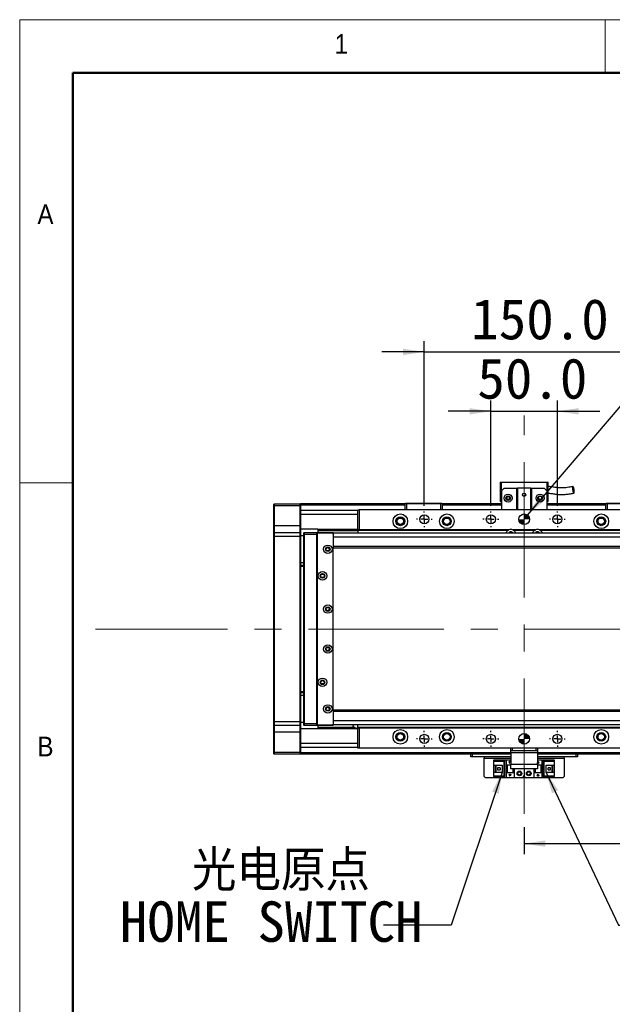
# Model space of a CAD drawing. Header units: millimetres. Extents: x 40 to 3320, y 40 to 2336.
# Tile 3 of 11: x 40 to 485, y 1596 to 2336. Entities that reach past the tile are written whole.
import ezdxf

# ---------------------------------------------------------------- set-up
doc = ezdxf.new("R2010")
doc.units = ezdxf.units.MM
doc.header["$LTSCALE"] = 8
doc.linetypes.add('CENTERX2', pattern=[20.32, 12.7, -2.54, 2.54, -2.54])
doc.layers.add('DIMNS', color=7, linetype='Continuous')
doc.styles.add('SLDTEXTSTYLE0', font='Gothic.ttf', dxfattribs={"width": 0.913})
doc.styles.add('SLDTEXTSTYLE10', font='txt')
doc.styles.add('SLDTEXTSTYLE7', font='txt')
doc.styles.add('SLDTEXTSTYLE9', font='txt', dxfattribs={"bigfont": 'bigfont'})
doc.dimstyles.new('SLDDIMSTYLE0', dxfattribs={"dimtxt": 30.4, "dimasz": 16, "dimexe": 0, "dimexo": 0.0625, "dimgap": 7.6, "dimtad": 2, "dimdec": 1, "dimrnd": 1e-09, "dimzin": 4, "dimdsep": 46, "dimtxsty": 'SLDTEXTSTYLE7', "dimsah": 1, "dimcen": 0.09, "dimadec": 0, "dimazin": 1, "dimtfac": 1, "dimtdec": 1, "dimtmove": 0, "dimatfit": 0, "dimfxl": 0, "dimfrac": 2, "dimtolj": 1, "dimtzin": 12, "dimarcsym": 0})
doc.dimstyles.new('SLDDIMSTYLE1', dxfattribs={"dimtxt": 30.4, "dimasz": 16, "dimexe": 0, "dimexo": 0.0625, "dimgap": 7.6, "dimtad": 2, "dimdec": 1, "dimrnd": 1e-09, "dimzin": 4, "dimdsep": 46, "dimtxsty": 'SLDTEXTSTYLE7', "dimsah": 1, "dimcen": 0.09, "dimadec": 0, "dimazin": 1, "dimtfac": 1, "dimtdec": 1, "dimtofl": 0, "dimtmove": 0, "dimatfit": 3, "dimfxl": 0, "dimfrac": 2, "dimtolj": 1, "dimtzin": 12, "dimarcsym": 0})
doc.dimstyles.new('SLDDIMSTYLE3', dxfattribs={"dimtxt": 0.18, "dimasz": 16, "dimexe": 0, "dimexo": 0.0625, "dimgap": 0, "dimtad": 0, "dimtih": 1, "dimtoh": 1, "dimdec": 0, "dimrnd": 1e-09, "dimzin": 0, "dimdsep": 46, "dimtxsty": 'Standard', "dimsah": 1, "dimcen": 0.09, "dimadec": 0, "dimazin": 0, "dimtfac": 16, "dimtdec": 0, "dimtofl": 0, "dimtmove": 0, "dimatfit": 3, "dimfxl": 0, "dimfrac": 2, "dimtolj": 1, "dimtzin": 0, "dimarcsym": 0})
doc.dimstyles.new('SLDDIMSTYLE5', dxfattribs={"dimtxt": 30.4, "dimasz": 16, "dimexe": 0, "dimexo": 0.0625, "dimgap": 7.6, "dimtad": 0, "dimtih": 1, "dimtoh": 1, "dimdec": 1, "dimrnd": 1e-09, "dimzin": 4, "dimdsep": 46, "dimtxsty": 'SLDTEXTSTYLE7', "dimsah": 1, "dimcen": 0, "dimadec": 0, "dimazin": 1, "dimtfac": 1, "dimtdec": 1, "dimtofl": 0, "dimtmove": 0, "dimatfit": 3, "dimfxl": 0, "dimfrac": 2, "dimtolj": 1, "dimtzin": 12, "dimarcsym": 0})

# ---------------------------------------------------------------- blocks, each defined once
blk = doc.blocks.new('_D_17')
at = {"layer": 'DIMNS'}
for p, q in [((394.04, 1970.69), (394.04, 2049.68)), ((444.04, 1970.69), (444.04, 2049.68)), ((394.04, 2041.68), (362.04, 2041.68)), ((394.04, 2041.68), (444.04, 2041.68)), ((444.04, 2041.68), (476.04, 2041.68))]:
    blk.add_line(p, q, dxfattribs=at)
for points in [[(394.04, 2041.68), (378.04, 2044.08), (378.04, 2039.28)], [(444.04, 2041.68), (460.04, 2039.28), (460.04, 2044.08)]]:
    blk.add_solid(points, dxfattribs=at)
at = {"layer": 'DIMNS', "insert": (383.89, 2081.57), "char_height": 30.4, "attachment_point": 1, "style": 'SLDTEXTSTYLE7'}
blk.add_mtext('50.0', dxfattribs=at)
blk = doc.blocks.new('_D_18')
at = {"layer": 'DIMNS'}
for p, q in [((344.04, 1970.69), (344.04, 2094.31)), ((494.04, 1970.69), (494.04, 2094.31)), ((344.04, 2086.31), (312.04, 2086.31)), ((344.04, 2086.31), (494.04, 2086.31)), ((494.04, 2086.31), (526.04, 2086.31))]:
    blk.add_line(p, q, dxfattribs=at)
for points in [[(344.04, 2086.31), (328.04, 2088.71), (328.04, 2083.91)], [(494.04, 2086.31), (510.04, 2083.91), (510.04, 2088.71)]]:
    blk.add_solid(points, dxfattribs=at)
at = {"layer": 'DIMNS', "insert": (379.3, 2126.19), "char_height": 30.4, "attachment_point": 1, "style": 'SLDTEXTSTYLE7'}
blk.add_mtext('150.0', dxfattribs=at)
blk = doc.blocks.new('SW_SYMBOL_HOLE_DEPTH')
at = {"layer": 'DIMNS', "color": 0}
for p, q in [((0, 7000), (6400, 7000)), ((3200, 7000), (3200, 600)), ((800, 4440), (3200, 600)), ((5600, 4440), (3200, 600))]:
    blk.add_line(p, q, dxfattribs=at)
blk = doc.blocks.new('_D_19')
at = {"layer": 'DIMNS'}
for p, q in [((421.64, 1963.57), (511.77, 2069.32)), ((511.77, 2069.32), (543.77, 2069.32))]:
    blk.add_line(p, q, dxfattribs=at)
blk.add_solid([(421.64, 1963.57), (433.84, 1974.19), (430.19, 1977.3)], dxfattribs=at)
at = {"layer": 'DIMNS', "xscale": 0.004985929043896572, "yscale": 0.004985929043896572, "zscale": 0.004985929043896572}
blk.add_blockref('SW_SYMBOL_HOLE_DEPTH', (762.84, 2049.19), dxfattribs=at)
at = {"layer": 'DIMNS', "char_height": 30.4, "attachment_point": 1, "style": 'SLDTEXTSTYLE7'}
for s, insert in [('2X ', (543.77, 2084.63)), ('%%c', (600.94, 2084.34)), (' 8.0H7', (647.91, 2084.63)), (' 8.0', (807.34, 2084.63))]:
    blk.add_mtext(s, dxfattribs=dict(at, insert=insert))
blk = doc.blocks.new('_D_22')
at = {"layer": 'DIMNS'}
for p, q in [((419.04, 1729.12), (419.04, 1708.78)), ((2159.04, 1727.57), (2159.04, 1708.78)), ((419.04, 1716.78), (2159.04, 1716.78))]:
    blk.add_line(p, q, dxfattribs=at)
for points in [[(419.04, 1716.78), (435.04, 1714.38), (435.04, 1719.18)], [(2159.04, 1716.78), (2143.04, 1719.18), (2143.04, 1714.38)]]:
    blk.add_solid(points, dxfattribs=at)
at = {"layer": 'DIMNS', "insert": (1266.37, 1756.66), "char_height": 30.4, "attachment_point": 1, "style": 'SLDTEXTSTYLE7'}
blk.add_mtext('1740.0', dxfattribs=at)
blk = doc.blocks.new('SW_NOTE_8')
at = {"layer": 'DIMNS', "color": 0, "char_height": 30.4, "attachment_point": 1}
for s, insert, style in [('  光电原点', (-198.25, 56.29), 'SLDTEXTSTYLE9'), ('HOME SWITCH', (-198.25, 17.89), 'SLDTEXTSTYLE10')]:
    blk.add_mtext(s, dxfattribs=dict(at, insert=insert, style=style))
blk = doc.blocks.new('SW_CENTERMARKSYMBOL_0')
at = {"layer": 'DIMNS', "color": 0}
for p, q in [((-5.08, 0), (-5.94, 0)), ((0, 0), (-2.54, 0)), ((0, 5.08), (0, 5.94)), ((0, 0), (0, 2.54)), ((0, 0), (0, -2.54)), ((0, 0), (2.54, 0)), ((5.08, 0), (5.94, 0)), ((0, -5.08), (0, -5.94))]:
    blk.add_line(p, q, dxfattribs=at)
blk = doc.blocks.new('SW_CENTERMARKSYMBOL_1')
at = {"layer": 'DIMNS', "color": 0}
for p, q in [((-5.08, 0), (-5.94, 0)), ((0, 0), (-2.54, 0)), ((0, 5.08), (0, 5.94)), ((0, 0), (0, 2.54)), ((0, 0), (0, -2.54)), ((0, 0), (2.54, 0)), ((5.08, 0), (5.94, 0)), ((0, -5.08), (0, -5.94))]:
    blk.add_line(p, q, dxfattribs=at)
blk = doc.blocks.new('SW_CENTERMARKSYMBOL_2')
at = {"layer": 'DIMNS', "color": 0}
for p, q in [((-5.08, 0), (-5.94, 0)), ((0, 0), (-2.54, 0)), ((0, 5.08), (0, 5.94)), ((0, 0), (0, 2.54)), ((0, 0), (0, -2.54)), ((0, 0), (2.54, 0)), ((5.08, 0), (5.94, 0)), ((0, -5.08), (0, -5.94))]:
    blk.add_line(p, q, dxfattribs=at)
blk = doc.blocks.new('SW_CENTERMARKSYMBOL_4')
at = {"layer": 'DIMNS', "color": 0}
for p, q in [((-5.08, 0), (-5.94, 0)), ((0, 0), (-2.54, 0)), ((0, 5.08), (0, 5.94)), ((0, 0), (0, 2.54)), ((0, 0), (0, -2.54)), ((0, 0), (2.54, 0)), ((5.08, 0), (5.94, 0)), ((0, -5.08), (0, -5.94))]:
    blk.add_line(p, q, dxfattribs=at)
blk = doc.blocks.new('SW_CENTERMARKSYMBOL_5')
at = {"layer": 'DIMNS', "color": 0}
for p, q in [((-5.08, 0), (-5.94, 0)), ((0, 0), (-2.54, 0)), ((0, 5.08), (0, 5.94)), ((0, 0), (0, 2.54)), ((0, 0), (0, -2.54)), ((0, 0), (2.54, 0)), ((5.08, 0), (5.94, 0)), ((0, -5.08), (0, -5.94))]:
    blk.add_line(p, q, dxfattribs=at)
blk = doc.blocks.new('SW_CENTERMARKSYMBOL_6')
at = {"layer": 'DIMNS', "color": 0}
for p, q in [((-5.08, 0), (-5.94, 0)), ((0, 0), (-2.54, 0)), ((0, 5.08), (0, 5.94)), ((0, 0), (0, 2.54)), ((0, 0), (0, -2.54)), ((0, 0), (2.54, 0)), ((5.08, 0), (5.94, 0)), ((0, -5.08), (0, -5.94))]:
    blk.add_line(p, q, dxfattribs=at)
blk = doc.blocks.new('SW_DOWELSYMBOL_2')
at = {"linetype": 'Continuous', "lineweight": 18}
h = blk.add_hatch(color=0, dxfattribs=at)
edge = h.paths.add_edge_path(flags=0)
edge.add_arc((0, 0), 4, 180, 270)
edge.add_line((0, -4), (0, 0))
edge.add_line((0, 0), (-4, 0))
h = blk.add_hatch(color=0, dxfattribs=at)
edge = h.paths.add_edge_path(flags=0)
edge.add_arc((0, 0), 4, 0, 90)
edge.add_line((0, 4), (0, 0))
edge.add_line((0, 0), (4, 0))
at = {"layer": 'DIMNS', "color": 0}
blk.add_circle((0, 0), 4, dxfattribs=at)
blk = doc.blocks.new('SW_DOWELSYMBOL_3')
at = {"linetype": 'Continuous', "lineweight": 18}
h = blk.add_hatch(color=0, dxfattribs=at)
edge = h.paths.add_edge_path(flags=0)
edge.add_arc((0, 0), 4, 180, 270)
edge.add_line((0, -4), (0, 0))
edge.add_line((0, 0), (-4, 0))
h = blk.add_hatch(color=0, dxfattribs=at)
edge = h.paths.add_edge_path(flags=0)
edge.add_arc((0, 0), 4, 0, 90)
edge.add_line((0, 4), (0, 0))
edge.add_line((0, 0), (4, 0))
at = {"layer": 'DIMNS', "color": 0}
blk.add_circle((0, 0), 4, dxfattribs=at)

msp = doc.modelspace()

# ---------------------------------------------------------------- linework, layer by layer
at = {"color": 7, "linetype": 'Continuous', "lineweight": 18}
for p, q in [((3320, 2336), (40, 2336)), ((40, 2336), (40, 40)), ((480, 2296), (480, 2336)), ((80, 2296), (3280, 2296)), ((80, 2296), (80, 80)), ((80, 1988), (40, 1988))]:
    msp.add_line(p, q, dxfattribs=at)
at = {"color": 7, "linetype": 'Continuous', "lineweight": 50}
for p, q in [((3280, 2296), (80, 2296)), ((80, 2296), (80, 80))]:
    msp.add_line(p, q, dxfattribs=at)
at = {"color": 7, "linetype": 'Continuous', "lineweight": 25}
for p, q in [((401.044964, 1988.3266009), (402.044981, 1988.3266009)), ((401.044964, 1988.3266009), (401.044964, 1973.926603)), ((402.044981, 1981.9266043), (402.044981, 1988.3266009)), ((402.044981, 1988.3266009), (436.0449903, 1988.3266009)), ((404.044985, 1983.9266009), (402.044981, 1981.9266043)), ((404.044985, 1983.9266009), (413.5449819, 1983.9266009)), ((413.5449819, 1967.5266064), (413.5449819, 1983.9266009)), ((413.5449819, 1983.9266009), (414.0449755, 1983.9266009)), ((414.0449755, 1983.9266009), (414.0449755, 1967.5266064)), ((424.0449659, 1983.9266009), (414.0449755, 1983.9266009)), ((424.0449659, 1967.5266064), (424.0449659, 1983.9266009)), ((424.0449659, 1983.9266009), (424.5449893, 1983.9266009)), ((424.5449893, 1983.9266009), (424.5449893, 1967.5266064)), ((424.5449893, 1983.9266009), (434.0449862, 1983.9266009)), ((436.0449903, 1981.9266043), (434.0449862, 1983.9266009)), ((436.0449903, 1988.3266009), (437.0449774, 1988.3266009)), ((436.0449903, 1988.3266009), (436.0449903, 1981.9266043)), ((437.0449774, 1973.926603), (437.0449774, 1988.3266009)), ((402.044981, 1981.9266043), (402.044981, 1967.5266064)), ((436.0449903, 1981.9266043), (436.0449903, 1967.5266064)), ((231.0449473, 1971.726603), (231.3449971, 1972.0266006)), ((231.0449473, 1970.5266051), (231.0449473, 1971.726603)), ((231.0449473, 1970.5266051), (231.3449971, 1970.5266051)), ((231.0449473, 1955.5266045), (231.0449473, 1970.5266051)), ((231.3449971, 1972.0266006), (231.3449971, 1970.5266051)), ((231.3449971, 1972.0266006), (250.7449977, 1972.0266006)), ((250.7449977, 1970.5266051), (231.3449971, 1970.5266051)), ((231.3449971, 1970.5266051), (231.3449971, 1955.5266045)), ((250.7449977, 1970.5266051), (250.7449977, 1972.0266006)), ((250.7449977, 1972.0266006), (251.0449879, 1971.726603)), ((250.7449977, 1955.5266045), (250.7449977, 1970.5266051)), ((250.7449977, 1970.5266051), (251.0449879, 1970.5266051)), ((329.5449607, 1972.0266006), (251.0449879, 1972.0266006)), ((251.0449879, 1972.0266006), (251.0449879, 1971.726603)), ((251.0449879, 1971.726603), (251.0449879, 1970.5266051)), ((251.0449879, 1971.5266071), (329.5449607, 1971.5266071)), ((251.0449879, 1970.5266051), (251.0449879, 1955.5266045)), ((329.5449607, 1972.226604), (329.8449807, 1972.5266017)), ((330.5449776, 1972.226604), (329.5449607, 1972.226604)), ((329.5449607, 1967.5266064), (329.5449607, 1972.226604)), ((329.8449807, 1972.5266017), (330.6692533, 1972.5266017)), ((330.5449776, 1972.226604), (330.6692533, 1972.5266017)), ((356.5449707, 1972.226604), (330.5449776, 1972.226604)), ((330.5449776, 1972.226604), (330.5449776, 1967.5266064)), ((330.6692533, 1972.5266017), (356.4207248, 1972.5266017)), ((356.4207248, 1972.5266017), (357.2449677, 1972.5266017)), ((356.5449707, 1972.226604), (356.4207248, 1972.5266017)), ((357.5449876, 1972.226604), (356.5449707, 1972.226604)), ((356.5449707, 1967.5266064), (356.5449707, 1972.226604)), ((357.2449677, 1972.5266017), (357.5449876, 1972.226604)), ((357.5449876, 1972.226604), (357.5449876, 1967.5266064)), ((402.044981, 1972.0266006), (357.5449876, 1972.0266006)), ((357.5449876, 1971.8266047), (402.044981, 1971.8266047)), ((357.5449876, 1971.6266013), (402.044981, 1971.6266013)), ((357.5449876, 1971.5266071), (402.044981, 1971.5266071)), ((401.044964, 1973.926603), (402.044981, 1973.926603)), ((436.0449903, 1973.926603), (437.0449774, 1973.926603)), ((480.5449836, 1972.0266006), (436.0449903, 1972.0266006)), ((436.0449903, 1971.8266047), (480.5449836, 1971.8266047)), ((436.0449903, 1971.6266013), (480.5449836, 1971.6266013)), ((436.0449903, 1971.5266071), (480.5449836, 1971.5266071)), ((480.5449836, 1972.226604), (480.8449738, 1972.5266017)), ((481.5449707, 1972.226604), (480.5449836, 1972.226604)), ((480.5449836, 1967.5266064), (480.5449836, 1972.226604)), ((480.8449738, 1972.5266017), (481.6692464, 1972.5266017)), ((481.5449707, 1972.226604), (481.6692464, 1972.5266017)), ((481.5449707, 1972.226604), (481.5449707, 1967.5266064)), ((507.5449638, 1972.226604), (481.5449707, 1972.226604)), ((481.6692464, 1972.5266017), (507.4207179, 1972.5266017)), ((294.0449707, 1967.0266054), (251.0449879, 1967.0266054)), ((294.0449707, 1952.5266058), (294.0449707, 1967.5266064)), ((294.0449707, 1967.5266064), (295.0449876, 1967.5266064)), ((295.0449876, 1967.5266064), (295.0449876, 1952.5266058)), ((543.0449687, 1967.5266064), (295.0449876, 1967.5266064)), ((231.0449473, 1955.5266045), (231.3449971, 1955.5266045)), ((231.0449473, 1950.2266042), (231.0449473, 1955.5266045)), ((231.3449971, 1955.5266045), (231.3449971, 1950.5266018)), ((250.7449977, 1955.5266045), (231.3449971, 1955.5266045)), ((250.7449977, 1950.5266018), (250.7449977, 1955.5266045)), ((250.7449977, 1955.5266045), (251.0449879, 1955.5266045)), ((251.0449879, 1955.5266045), (251.0449879, 1950.2266042)), ((231.3449971, 1950.5266018), (231.0449473, 1950.2266042)), ((231.0449473, 1947.5266032), (231.0449473, 1950.2266042)), ((231.3449971, 1947.5266032), (231.0449473, 1947.5266032)), ((231.0449473, 1808.5266046), (231.0449473, 1947.5266032)), ((231.3449971, 1950.5266018), (231.3449971, 1947.5266032)), ((231.3449971, 1950.5266018), (250.7449977, 1950.5266018)), ((250.7449977, 1947.5266032), (231.3449971, 1947.5266032)), ((231.3449971, 1947.5266032), (231.3449971, 1808.5266046)), ((250.7449977, 1947.5266032), (250.7449977, 1950.5266018)), ((250.7449977, 1950.5266018), (251.0449879, 1950.2266042)), ((250.7449977, 1947.5266032), (251.0449879, 1947.5266032)), ((250.7449977, 1808.5266046), (250.7449977, 1947.5266032)), ((264.0449993, 1953.0266068), (251.0449879, 1953.0266068)), ((251.0449879, 1950.2266042), (251.0449879, 1947.5266032)), ((253.5449855, 1948.0266042), (251.0449879, 1948.0266042)), ((251.0449879, 1947.5266032), (251.0449879, 1808.5266046)), ((253.5449855, 1950.2266042), (253.8449757, 1950.5266018)), ((253.5449855, 1949.0266062), (253.5449855, 1950.2266042)), ((253.5449855, 1949.0266062), (253.8449757, 1949.0266062)), ((253.5449855, 1807.0266015), (253.5449855, 1949.0266062)), ((253.8449757, 1950.5266018), (253.8449757, 1949.0266062)), ((253.8449757, 1950.5266018), (263.0449526, 1950.5266018)), ((253.8449757, 1949.0266062), (253.8449757, 1807.0266015)), ((263.0449526, 1949.0266062), (253.8449757, 1949.0266062)), ((263.0449526, 1950.5266018), (263.0449526, 1949.0266062)), ((263.0449526, 1950.5266018), (275.2449505, 1950.5266018)), ((275.2449505, 1950.2266042), (263.0449526, 1950.2266042)), ((263.0449526, 1949.0266062), (263.0449526, 1807.0266015)), ((264.0449993, 1950.0266008), (263.544976, 1949.5266072)), ((263.544976, 1949.5266072), (263.544976, 1806.5266005)), ((264.0449993, 1953.0266068), (294.0449707, 1953.0266068)), ((264.0449993, 1953.0266068), (264.0449993, 1952.596604)), ((294.0449707, 1952.596604), (264.0449993, 1952.596604)), ((264.0449993, 1952.596604), (264.0449993, 1952.0225145)), ((264.0449993, 1952.0225145), (294.0449707, 1952.0225145)), ((264.0449993, 1952.0225145), (264.0449993, 1950.5266018)), ((275.0449769, 1950.0266008), (264.0449993, 1950.0266008)), ((275.5450003, 1949.5266072), (275.0449769, 1950.0266008)), ((275.2449505, 1950.5266018), (275.2449505, 1950.2266042)), ((275.5450003, 1950.2266042), (275.2449505, 1950.5266018)), ((275.2449505, 1949.8266048), (275.2449505, 1950.2266042)), ((275.5450003, 1950.2266042), (275.2449505, 1950.2266042)), ((275.5450003, 1950.2266042), (275.5450003, 1950.0266008)), ((2301.5450232, 1950.0266008), (275.5450003, 1950.0266008)), ((275.5450003, 1950.0266008), (275.5450003, 1949.5266072)), ((275.5450003, 1949.3882797), (275.5450003, 1949.5266072)), ((275.5450003, 1949.3882797), (275.5450003, 1947.0266021)), ((2301.5450232, 1947.0266021), (275.5450003, 1947.0266021)), ((275.5450003, 1947.0266021), (275.5450003, 1940.0265991)), ((295.0449876, 1952.5266058), (294.0449707, 1952.5266058)), ((294.0449707, 1952.5266058), (294.0449707, 1952.0266048)), ((406.6449694, 1952.0266048), (294.0449707, 1952.0266048)), ((294.0449707, 1952.0266048), (294.0449707, 1950.0266008)), ((407.5251214, 1952.5266058), (295.0449876, 1952.5266058)), ((427.5251023, 1952.5266058), (410.5648391, 1952.5266058)), ((426.6449801, 1952.0266048), (411.4449613, 1952.0266048)), ((543.0449687, 1952.5266058), (430.5648498, 1952.5266058)), ((544.0449707, 1952.0266048), (431.444972, 1952.0266048)), ((2301.5450232, 1940.0265991), (275.5450003, 1940.0265991)), ((275.5450003, 1940.0265991), (275.5450003, 1939.0266008)), ((275.5450003, 1939.0266008), (2301.5450232, 1939.0266008)), ((275.5450003, 1817.0266069), (275.5450003, 1939.0266008)), ((251.0449879, 1928.0266046), (253.5449855, 1928.0266046)), ((251.0449879, 1926.0266043), (253.5449855, 1926.0266043)), ((253.5449855, 1925.0266023), (251.0449879, 1925.0266023)), ((251.0449879, 1831.0266055), (253.5449855, 1831.0266055)), ((253.5449855, 1830.0266035), (251.0449879, 1830.0266035)), ((253.5449855, 1828.0266031), (251.0449879, 1828.0266031)), ((2301.5450232, 1817.0266069), (275.5450003, 1817.0266069)), ((275.5450003, 1817.0266069), (275.5450003, 1816.0266049)), ((2301.5450232, 1816.0266049), (275.5450003, 1816.0266049)), ((275.5450003, 1816.0266049), (275.5450003, 1809.0266056)), ((231.3449971, 1808.5266046), (231.0449473, 1808.5266046)), ((231.0449473, 1805.8266036), (231.0449473, 1808.5266046)), ((231.3449971, 1805.526606), (231.0449473, 1805.8266036)), ((231.0449473, 1800.5266033), (231.0449473, 1805.8266036)), ((231.3449971, 1808.5266046), (250.7449977, 1808.5266046)), ((231.3449971, 1808.5266046), (231.3449971, 1805.526606)), ((250.7449977, 1808.5266046), (251.0449879, 1808.5266046)), ((250.7449977, 1805.526606), (250.7449977, 1808.5266046)), ((250.7449977, 1805.526606), (251.0449879, 1805.8266036)), ((251.0449879, 1808.5266046), (251.0449879, 1805.8266036)), ((251.0449879, 1808.0266036), (253.5449855, 1808.0266036)), ((251.0449879, 1805.8266036), (251.0449879, 1800.5266033)), ((253.5449855, 1807.0266015), (253.8449757, 1807.0266015)), ((253.5449855, 1805.8266036), (253.5449855, 1807.0266015)), ((253.5449855, 1805.8266036), (253.8449757, 1805.526606)), ((253.8449757, 1807.0266015), (263.0449526, 1807.0266015)), ((253.8449757, 1807.0266015), (253.8449757, 1805.526606)), ((263.0449526, 1807.0266015), (263.0449526, 1805.526606)), ((263.0449526, 1805.8266036), (275.2449505, 1805.8266036)), ((263.544976, 1806.5266005), (264.0449993, 1806.026607)), ((264.0449993, 1806.026607), (275.0449769, 1806.026607)), ((275.0449769, 1806.026607), (275.5450003, 1806.5266005)), ((275.2449505, 1805.8266036), (275.2449505, 1806.2266029)), ((275.2449505, 1805.8266036), (275.5450003, 1805.8266036)), ((275.2449505, 1805.526606), (275.5450003, 1805.8266036)), ((275.2449505, 1805.8266036), (275.2449505, 1805.526606)), ((2301.5450232, 1809.0266056), (275.5450003, 1809.0266056)), ((275.5450003, 1809.0266056), (275.5450003, 1806.664928)), ((275.5450003, 1806.5266005), (275.5450003, 1806.664928)), ((275.5450003, 1806.5266005), (275.5450003, 1806.026607)), ((2301.5450232, 1806.026607), (275.5450003, 1806.026607)), ((275.5450003, 1806.026607), (275.5450003, 1805.8266036)), ((290.5360155, 1806.026607), (290.4449694, 1804.7244317)), ((294.0449707, 1804.0266029), (294.0449707, 1806.026607)), ((231.3449971, 1800.5266033), (231.0449473, 1800.5266033)), ((231.0449473, 1785.5266027), (231.0449473, 1800.5266033)), ((250.7449977, 1805.526606), (231.3449971, 1805.526606)), ((231.3449971, 1805.526606), (231.3449971, 1800.5266033)), ((250.7449977, 1800.5266033), (231.3449971, 1800.5266033)), ((231.3449971, 1800.5266033), (231.3449971, 1785.5266027)), ((250.7449977, 1800.5266033), (250.7449977, 1805.526606)), ((251.0449879, 1800.5266033), (250.7449977, 1800.5266033)), ((250.7449977, 1785.5266027), (250.7449977, 1800.5266033)), ((264.0449993, 1803.0266009), (251.0449879, 1803.0266009)), ((251.0449879, 1800.5266033), (251.0449879, 1785.5266027)), ((263.0449526, 1805.526606), (253.8449757, 1805.526606)), ((275.2449505, 1805.526606), (263.0449526, 1805.526606)), ((264.0449993, 1805.526606), (264.0449993, 1804.0306933)), ((291.7944185, 1804.0306933), (264.0449993, 1804.0306933)), ((264.0449993, 1804.0306933), (264.0449993, 1803.4566037)), ((292.5600998, 1803.4566037), (264.0449993, 1803.4566037)), ((264.0449993, 1803.4566037), (264.0449993, 1803.0266009)), ((294.0449707, 1803.0266009), (264.0449993, 1803.0266009)), ((544.0449707, 1804.0266029), (294.0449707, 1804.0266029)), ((294.0449707, 1804.0266029), (294.0449707, 1803.5266019)), ((294.0449707, 1788.5266013), (294.0449707, 1803.5266019)), ((294.0449707, 1803.5266019), (295.0449876, 1803.5266019)), ((295.0449876, 1803.5266019), (295.0449876, 1788.5266013)), ((543.0449687, 1803.5266019), (295.0449876, 1803.5266019)), ((231.3449971, 1785.5266027), (231.0449473, 1785.5266027)), ((231.0449473, 1784.3266047), (231.0449473, 1785.5266027)), ((231.3449971, 1784.0266071), (231.0449473, 1784.3266047)), ((231.3449971, 1785.5266027), (250.7449977, 1785.5266027)), ((231.3449971, 1785.5266027), (231.3449971, 1784.0266071)), ((250.7449977, 1784.0266071), (231.3449971, 1784.0266071)), ((251.0449879, 1785.5266027), (250.7449977, 1785.5266027)), ((250.7449977, 1784.0266071), (250.7449977, 1785.5266027)), ((251.0449879, 1784.3266047), (250.7449977, 1784.0266071)), ((294.0449707, 1789.0266023), (251.0449879, 1789.0266023)), ((251.0449879, 1785.5266027), (251.0449879, 1784.3266047)), ((251.0449879, 1784.3266047), (251.0449879, 1784.0266071)), ((409.0449802, 1784.0266071), (251.0449879, 1784.0266071)), ((295.0449876, 1788.5266013), (294.0449707, 1788.5266013)), ((543.0449687, 1788.5266013), (295.0449876, 1788.5266013)), ((379.044979, 1782.026603), (379.044979, 1784.0266071)), ((380.0449662, 1784.0266071), (380.0449662, 1782.026603)), ((409.0449802, 1786.5266047), (409.0449802, 1788.5266013)), ((410.0449674, 1786.5266047), (409.0449802, 1786.5266047)), ((409.0449802, 1785.0266017), (409.0449802, 1786.5266047)), ((429.0449612, 1785.0266017), (409.0449802, 1785.0266017)), ((409.0449802, 1785.0266017), (409.0449802, 1776.5266068)), ((410.0449674, 1788.5266013), (410.0449674, 1786.5266047)), ((428.044974, 1786.5266047), (410.0449674, 1786.5266047)), ((428.044974, 1786.5266047), (428.044974, 1788.5266013)), ((429.0449612, 1786.5266047), (428.044974, 1786.5266047)), ((429.0449612, 1788.5266013), (429.0449612, 1786.5266047)), ((429.0449612, 1786.5266047), (429.0449612, 1785.0266017)), ((429.0449612, 1785.0266017), (429.0449612, 1776.5266068)), ((521.0449688, 1784.0266071), (429.0449612, 1784.0266071)), ((458.0449752, 1782.026603), (458.0449752, 1784.0266071)), ((459.0449624, 1784.0266071), (459.0449624, 1782.026603)), ((380.0449662, 1782.026603), (379.044979, 1782.026603)), ((409.0449802, 1782.026603), (380.0449662, 1782.026603)), ((389.0449695, 1782.026603), (389.0449695, 1781.026601)), ((389.0449695, 1767.2266058), (389.0449695, 1781.026601)), ((396.3449888, 1778.9266027), (396.3449888, 1779.7266014)), ((396.3449888, 1779.7266014), (405.5449657, 1779.7266014)), ((404.6449654, 1778.9266027), (396.3449888, 1778.9266027)), ((396.3449888, 1778.9266027), (396.3449888, 1778.4266017)), ((404.1449718, 1778.4266017), (396.3449888, 1778.4266017)), ((396.3449888, 1775.8266024), (396.3449888, 1778.4266017)), ((404.1449718, 1778.4266017), (404.6449654, 1778.9266027)), ((404.1449718, 1767.6266051), (404.1449718, 1778.4266017)), ((404.6449654, 1767.1266041), (404.6449654, 1778.9266027)), ((405.5449657, 1779.7266014), (405.5449657, 1776.0266058)), ((405.5449657, 1779.7266014), (409.0449802, 1779.7266014)), ((405.5449657, 1776.0266058), (409.0449802, 1776.0266058)), ((405.5449657, 1776.0266058), (405.5449657, 1770.0266011)), ((406.0449891, 1776.0266058), (406.0449891, 1770.0266011)), ((406.3449792, 1776.0266058), (406.3449792, 1770.0266011)), ((407.9449765, 1778.2266058), (408.1449799, 1778.2266058)), ((408.5449867, 1777.0266004), (407.9449765, 1778.2266058)), ((408.1449799, 1778.6266051), (408.9449636, 1778.6266051)), ((408.1449799, 1778.2266058), (408.1449799, 1778.6266051)), ((409.0449802, 1778.0266024), (408.5449867, 1777.0266004)), ((408.9449636, 1778.6266051), (408.9449636, 1778.2266058)), ((408.9449636, 1778.2266058), (409.0449802, 1778.2266058)), ((409.0449802, 1776.5266068), (429.0449612, 1776.5266068)), ((409.0449802, 1773.0266071), (409.0449802, 1776.5266068)), ((458.0449752, 1782.026603), (429.0449612, 1782.026603)), ((429.0449612, 1779.7266014), (432.5449757, 1779.7266014)), ((429.0449612, 1777.6266031), (429.5449845, 1778.6266051)), ((429.1449778, 1777.4266071), (429.0449612, 1777.4266071)), ((429.0449612, 1776.5266068), (429.0449612, 1773.0266071)), ((429.0449612, 1776.0266058), (432.5449757, 1776.0266058)), ((429.1449778, 1777.0266004), (429.1449778, 1777.4266071)), ((429.9449615, 1777.0266004), (429.1449778, 1777.0266004)), ((429.5449845, 1778.6266051), (430.1449649, 1777.4266071)), ((429.9449615, 1777.4266071), (429.9449615, 1777.0266004)), ((430.1449649, 1777.4266071), (429.9449615, 1777.4266071)), ((431.7449622, 1770.0266011), (431.7449622, 1776.0266058)), ((432.0449821, 1770.0266011), (432.0449821, 1776.0266058)), ((432.5449757, 1776.0266058), (432.5449757, 1779.7266014)), ((432.5449757, 1779.7266014), (441.7449824, 1779.7266014)), ((432.5449757, 1770.0266011), (432.5449757, 1776.0266058)), ((441.7449824, 1778.9266027), (433.444976, 1778.9266027)), ((433.444976, 1778.9266027), (433.9449696, 1778.4266017)), ((433.444976, 1778.9266027), (433.444976, 1767.1266041)), ((441.7449824, 1778.4266017), (433.9449696, 1778.4266017)), ((433.9449696, 1778.4266017), (433.9449696, 1767.6266051)), ((441.7449824, 1779.7266014), (441.7449824, 1778.9266027)), ((441.7449824, 1778.4266017), (441.7449824, 1778.9266027)), ((441.7449824, 1778.4266017), (441.7449824, 1775.8266024)), ((449.0449719, 1781.026601), (449.0449719, 1782.026603)), ((449.0449719, 1781.026601), (449.0449719, 1767.2266058)), ((459.0449624, 1782.026603), (458.0449752, 1782.026603)), ((396.3449888, 1775.8266024), (402.5449745, 1775.8266024)), ((396.3449888, 1770.2266045), (396.3449888, 1775.8266024)), ((402.5449745, 1770.2266045), (396.3449888, 1770.2266045)), ((396.3449888, 1767.6266051), (396.3449888, 1770.2266045)), ((397.6449661, 1770.2266045), (397.6449661, 1775.8266024)), ((398.1449894, 1775.4766039), (398.1449894, 1775.8266024)), ((402.5449745, 1775.4766039), (398.1449894, 1775.4766039)), ((398.1449894, 1770.5766029), (398.1449894, 1775.4766039)), ((398.1449894, 1770.2266045), (398.1449894, 1770.5766029)), ((398.1449894, 1770.5766029), (402.5449745, 1770.5766029)), ((400.9449772, 1773.8266058), (399.1049819, 1773.8266058)), ((399.1049819, 1773.8266058), (399.1049819, 1772.2266011)), ((399.1049819, 1772.2266011), (400.9449772, 1772.2266011)), ((400.9449772, 1773.8266058), (400.9449772, 1772.2266011)), ((402.5449745, 1775.8266024), (402.5449745, 1770.2266045)), ((411.5449779, 1770.0266011), (405.5449657, 1770.0266011)), ((405.5449657, 1770.0266011), (405.5449657, 1766.3266055)), ((407.9449765, 1768.6266072), (408.1449799, 1768.6266072)), ((408.5449867, 1767.4266018), (407.9449765, 1768.6266072)), ((408.1449799, 1769.0266065), (408.9449636, 1769.0266065)), ((408.1449799, 1768.6266072), (408.1449799, 1769.0266065)), ((409.144967, 1768.6266072), (408.5449867, 1767.4266018)), ((408.9449636, 1769.0266065), (408.9449636, 1768.6266072)), ((408.9449636, 1768.6266072), (409.144967, 1768.6266072)), ((429.0449612, 1773.0266071), (409.0449802, 1773.0266071)), ((410.7449643, 1770.0266011), (410.7449643, 1773.0266071)), ((411.0449843, 1770.0266011), (411.0449843, 1773.0266071)), ((411.5449779, 1773.0266071), (411.5449779, 1770.0266011)), ((411.5449779, 1770.0266011), (411.5449779, 1766.3266055)), ((419.0449707, 1773.0266071), (419.0449707, 1768.3266021)), ((426.5449636, 1770.0266011), (426.5449636, 1773.0266071)), ((426.5449636, 1766.3266055), (426.5449636, 1770.0266011)), ((432.5449757, 1770.0266011), (426.5449636, 1770.0266011)), ((427.0449869, 1773.0266071), (427.0449869, 1770.0266011)), ((427.3449771, 1773.0266071), (427.3449771, 1770.0266011)), ((428.9449744, 1767.8266011), (429.5449845, 1769.0266065)), ((429.5449845, 1769.0266065), (430.1449649, 1767.8266011)), ((432.5449757, 1766.3266055), (432.5449757, 1770.0266011)), ((435.5449669, 1775.8266024), (441.7449824, 1775.8266024)), ((435.5449669, 1770.2266045), (435.5449669, 1775.8266024)), ((439.9449818, 1775.4766039), (435.5449669, 1775.4766039)), ((435.5449669, 1770.5766029), (439.9449818, 1770.5766029)), ((441.7449824, 1770.2266045), (435.5449669, 1770.2266045)), ((437.1449642, 1772.2266011), (437.1449642, 1773.8266058)), ((438.9849894, 1773.8266058), (437.1449642, 1773.8266058)), ((437.1449642, 1772.2266011), (438.9849894, 1772.2266011)), ((438.9849894, 1772.2266011), (438.9849894, 1773.8266058)), ((439.9449818, 1775.8266024), (439.9449818, 1775.4766039)), ((439.9449818, 1775.4766039), (439.9449818, 1770.5766029)), ((439.9449818, 1770.5766029), (439.9449818, 1770.2266045)), ((440.4449753, 1775.8266024), (440.4449753, 1770.2266045)), ((441.7449824, 1775.8266024), (441.7449824, 1770.2266045)), ((441.7449824, 1770.2266045), (441.7449824, 1767.6266051)), ((389.0449695, 1767.2266058), (390.0449864, 1766.2266038)), ((448.0449848, 1766.2266038), (390.0449864, 1766.2266038)), ((396.3449888, 1767.6266051), (404.1449718, 1767.6266051)), ((396.3449888, 1767.6266051), (396.3449888, 1767.1266041)), ((396.3449888, 1767.1266041), (404.6449654, 1767.1266041)), ((396.3449888, 1766.3266055), (396.3449888, 1767.1266041)), ((405.5449657, 1766.3266055), (396.3449888, 1766.3266055)), ((404.6449654, 1767.1266041), (404.1449718, 1767.6266051)), ((411.5449779, 1766.3266055), (405.5449657, 1766.3266055)), ((417.0449667, 1766.3266055), (411.5449779, 1766.3266055)), ((426.5449636, 1766.3266055), (421.0449748, 1766.3266055)), ((432.5449757, 1766.3266055), (426.5449636, 1766.3266055)), ((429.1449778, 1767.8266011), (428.9449744, 1767.8266011)), ((429.1449778, 1767.4266018), (429.1449778, 1767.8266011)), ((429.9449615, 1767.4266018), (429.1449778, 1767.4266018)), ((429.9449615, 1767.8266011), (429.9449615, 1767.4266018)), ((430.1449649, 1767.8266011), (429.9449615, 1767.8266011)), ((441.7449824, 1766.3266055), (432.5449757, 1766.3266055)), ((433.9449696, 1767.6266051), (433.444976, 1767.1266041)), ((433.444976, 1767.1266041), (441.7449824, 1767.1266041)), ((433.9449696, 1767.6266051), (441.7449824, 1767.6266051)), ((441.7449824, 1767.1266041), (441.7449824, 1767.6266051)), ((441.7449824, 1767.1266041), (441.7449824, 1766.3266055)), ((448.0449848, 1766.2266038), (449.0449719, 1767.2266058))]:
    msp.add_line(p, q, dxfattribs=at)
at = {"color": 8, "linetype": 'Continuous', "lineweight": 25}
for p, q in [((329.5449607, 1971.0266061), (251.0449879, 1971.0266061)), ((402.044981, 1971.0266061), (357.5449876, 1971.0266061)), ((480.5449836, 1971.0266061), (436.0449903, 1971.0266061)), ((294.0449707, 1964.0266068), (251.0449879, 1964.0266068)), ((294.0449707, 1792.0266009), (251.0449879, 1792.0266009)), ((409.0449802, 1785.0266017), (251.0449879, 1785.0266017)), ((521.0449688, 1785.0266017), (429.0449612, 1785.0266017)), ((389.0449695, 1781.026601), (409.0449802, 1781.026601)), ((429.0449612, 1781.026601), (449.0449719, 1781.026601))]:
    msp.add_line(p, q, dxfattribs=at)
at = {"color": 7, "linetype": 'Continuous', "lineweight": 25, "flags": 128}
msp.add_lwpolyline([(290.4449694, 1804.7244317), (290.6160347, 1804.6553127), (291.1032133, 1804.4584758), (291.8323271, 1804.1638948), (292.6923923, 1803.8164146), (293.5524277, 1803.4689344), (294.0449707, 1803.2699294)], dxfattribs=at)
at = {"color": 7, "linetype": 'Continuous', "lineweight": 25}
for centre, radius in [((407.0449755, 1976.426604), 3), ((407.0449755, 1976.426604), 1.7), ((407.0449755, 1976.426604), 1.6), ((419.0449755, 1978.926604), 1.25), ((431.0449755, 1976.426604), 3), ((431.0449755, 1976.426604), 1.7), ((431.0449755, 1976.426604), 1.6), ((326.0449755, 1959.026604), 5.5), ((326.0449755, 1959.026604), 3.3), ((326.0449755, 1959.026604), 3), ((326.0449755, 1959.026604), 2.4585), ((344.0449755, 1960.526604), 3.4), ((361.0449755, 1959.026604), 5.5), ((361.0449755, 1959.026604), 3.3), ((361.0449755, 1959.026604), 3), ((361.0449755, 1959.026604), 2.4585), ((394.0449755, 1960.526604), 3.4), ((419.0449755, 1960.526604), 4), ((444.0449755, 1960.526604), 3.4), ((477.0449755, 1959.026604), 5.5), ((477.0449755, 1959.026604), 3.3), ((477.0449755, 1959.026604), 3), ((477.0449755, 1959.026604), 2.4585), ((271.5449755, 1938.026604), 3.15), ((271.5449755, 1938.026604), 1.7), ((271.5449755, 1938.026604), 1.6), ((271.5449755, 1938.026604), 1.25), ((267.5449755, 1918.026604), 3.15), ((267.5449755, 1918.026604), 1.7), ((267.5449755, 1918.026604), 1.6), ((267.5449755, 1918.026604), 1.25), ((271.5449755, 1893.026604), 3.15), ((271.5449755, 1893.026604), 1.7), ((271.5449755, 1893.026604), 1.6), ((271.5449755, 1893.026604), 1.25), ((271.5449755, 1863.026604), 3.15), ((271.5449755, 1863.026604), 1.7), ((271.5449755, 1863.026604), 1.6), ((271.5449755, 1863.026604), 1.25), ((267.5449755, 1838.026604), 3.15), ((267.5449755, 1838.026604), 1.7), ((267.5449755, 1838.026604), 1.6), ((267.5449755, 1838.026604), 1.25), ((271.5449755, 1818.026604), 3.15), ((271.5449755, 1818.026604), 1.7), ((271.5449755, 1818.026604), 1.6), ((271.5449755, 1818.026604), 1.25), ((326.0449755, 1797.026604), 5.5), ((326.0449755, 1797.026604), 3.3), ((326.0449755, 1797.026604), 3), ((326.0449755, 1797.026604), 2.4585), ((344.0449755, 1795.526604), 3.4), ((361.0449755, 1797.026604), 5.5), ((361.0449755, 1797.026604), 3.3), ((361.0449755, 1797.026604), 3), ((361.0449755, 1797.026604), 2.4585), ((394.0449755, 1795.526604), 3.4), ((419.0449755, 1795.526604), 4), ((444.0449755, 1795.526604), 3.4), ((477.0449755, 1797.026604), 5.5), ((477.0449755, 1797.026604), 3.3), ((477.0449755, 1797.026604), 3), ((477.0449755, 1797.026604), 2.4585), ((415.5449755, 1769.526604), 1.75), ((415.5449755, 1769.526604), 1.25), ((422.5449755, 1769.526604), 1.75), ((422.5449755, 1769.526604), 1.25)]:
    msp.add_circle(centre, radius, dxfattribs=at)
for centre, radius, start, end in [((409.0449755, 1948.826604), 4, 126.8698976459, 162.5423968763), ((409.0449755, 1948.826604), 2.25, 32.2309526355, 147.7690473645), ((409.0449755, 1948.826604), 4, 67.6683549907, 112.3316450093), ((409.0449755, 1948.826604), 4, 17.4576031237, 53.1301023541), ((429.0449755, 1948.826604), 4, 126.8698976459, 162.5423968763), ((429.0449755, 1948.826604), 2.25, 32.2309526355, 147.7690473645), ((429.0449755, 1948.826604), 4, 67.6683549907, 112.3316450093), ((429.0449755, 1948.826604), 4, 17.4576031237, 53.1301023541), ((293.2306129, 1805.1485925), 1.82, 210.1224828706, 285.8673084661), ((417.0449755, 1768.326604), 2, 270, 0), ((421.0449755, 1768.326604), 2, 180, 270)]:
    msp.add_arc(centre, radius, start, end, dxfattribs=at)
for points, knots in [([(455.7867639, 1985.0780584), (454.7424674, 1984.9121799), (452.9223653, 1984.6230708), (450.5438589, 1984.2522496), (448.7333181, 1984.1080025), (447.1490987, 1984.0799089), (445.3792225, 1984.159956), (443.5245946, 1984.3818571), (441.6271119, 1984.667906), (440.1073587, 1984.8896138), (438.6868816, 1985.024717), (437.7430647, 1985.0772381), (437.1858045, 1985.0547747), (437.0449774, 1985.0490979)], [0, 0, 0, 0, 0.1728202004, 0.3012079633, 0.394507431, 0.4621978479, 0.5503028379, 0.6704383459, 0.7542679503, 0.8531344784, 0.912495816, 0.9778865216, 1, 1, 1, 1]), ([(455.4049961, 1983.9160062), (455.431346, 1984.1651065), (455.4841048, 1984.6638642), (455.6619376, 1985.0687523), (455.8845715, 1985.1100647), (456.1164778, 1984.8299255), (456.3324076, 1984.3190428), (456.5197221, 1983.625679), (456.6599737, 1982.8184007), (456.7375384, 1981.9791331), (456.7414834, 1981.2003317), (456.6687152, 1980.5795017), (456.5275, 1980.1886679), (456.3284891, 1980.1016764), (456.1274059, 1980.2058465), (455.9378793, 1980.5503329), (455.7679344, 1981.0812971), (455.6166755, 1981.8149064), (455.5052898, 1982.5611055), (455.4317193, 1983.1051347), (455.4033063, 1983.3640596), (455.3916911, 1983.4491102), (455.3917458, 1983.4714356), (455.3906245, 1983.5456066), (455.3932849, 1983.7017334), (455.4005038, 1983.8338125), (455.4049961, 1983.9160062)], [0, 0, 0, 0, 0.06481716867, 0.12977925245, 0.18973193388, 0.24261852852, 0.29441310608, 0.34624323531, 0.39872419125, 0.45219960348, 0.50660097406, 0.56145226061, 0.61605166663, 0.66977234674, 0.72706872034, 0.76537677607, 0.80369105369, 0.85890884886, 0.91422879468, 0.94955430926, 0.96400150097, 0.96485075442, 0.96575868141, 0.96871011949, 0.98052811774, 1, 1, 1, 1]), ([(406.832426, 1975.2964221), (406.7035141, 1975.3180074), (406.4450851, 1975.3612795), (406.1065765, 1975.5846309), (405.8466429, 1975.9038313), (405.6979992, 1976.3064959), (405.6851905, 1976.750457), (405.8204672, 1977.1871769), (406.0793791, 1977.5588643), (406.323394, 1977.7218469), (406.4376645, 1977.7981706)], [0, 0, 0, 0, 0.1153599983, 0.231261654, 0.3517837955, 0.477012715, 0.6065258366, 0.7402448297, 0.8783584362, 1, 1, 1, 1]), ([(407.0449762, 1975.276529), (407.0489894, 1975.2765441), (407.1692132, 1975.2769972), (407.4067979, 1975.316154), (407.7226875, 1975.4754931), (407.9766346, 1975.7223152), (408.1449035, 1976.0338371), (408.2120772, 1976.381503), (408.1718897, 1976.7332948), (408.0281895, 1977.0568899), (407.7941447, 1977.3225694), (407.4912511, 1977.50597), (407.1472827, 1977.5900347), (406.7939514, 1977.5671855), (406.463693, 1977.4395629), (406.1868031, 1977.2188718), (405.9888374, 1976.9252972), (405.8880074, 1976.5858522), (405.8934776, 1976.2319533), (406.0046119, 1975.8953807), (406.2117654, 1975.6095906), (406.4941894, 1975.3915283), (406.7196825, 1975.3281236), (406.832426, 1975.2964221)], [0, 0, 0, 0, 0.0017236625, 0.0516363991, 0.1015511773, 0.1514627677, 0.2013769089, 0.2512929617, 0.3012074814, 0.3511192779, 0.4010328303, 0.45094717, 0.500864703, 0.5507765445, 0.6006885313, 0.6506023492, 0.7005183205, 0.7504319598, 0.8003427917, 0.8502550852, 0.9001706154, 0.9500866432, 1, 1, 1, 1]), ([(407.6522879, 1977.7981706), (407.7836975, 1977.7080466), (408.0525617, 1977.5236529), (408.3129843, 1977.0999086), (408.4196524, 1976.624369), (408.3571158, 1976.1556858), (408.1458623, 1975.7515236), (407.8210728, 1975.4571825), (407.5031215, 1975.3235286), (407.3116081, 1975.3023885), (407.2575562, 1975.2964221)], [0, 0, 0, 0, 0.14079328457, 0.28806335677, 0.4304361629, 0.56794328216, 0.7005929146, 0.82847918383, 0.95159072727, 1, 1, 1, 1]), ([(430.9166364, 1975.2938963), (430.8604392, 1975.2960329), (430.6670996, 1975.3033835), (430.3410015, 1975.4150842), (429.9994166, 1975.6847706), (429.762664, 1976.071422), (429.6696424, 1976.5317314), (429.7427206, 1977.0127804), (429.9836774, 1977.4527275), (430.2551531, 1977.6931365), (430.4196566, 1977.7877974), (430.4376833, 1977.7981706)], [0, 0, 0, 0, 0.0488390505, 0.1680245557, 0.2919232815, 0.4205437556, 0.5539589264, 0.6921636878, 0.8349292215, 0.9819111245, 1, 1, 1, 1]), ([(430.8324151, 1975.2964221), (430.7006539, 1975.3355406), (430.4550159, 1975.4084681), (430.181919, 1975.6447651), (430.0146627, 1975.8921379), (429.9147377, 1976.1600635), (429.8903616, 1976.3697287), (429.8970883, 1976.5014881), (429.8994139, 1976.5272186), (429.8998258, 1976.5324884), (429.9000753, 1976.5344411), (429.9000793, 1976.535039), (429.9000792, 1976.5348937), (429.9000792, 1976.5348799)], [0, 0, 0, 0, 0.23692916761, 0.44169914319, 0.61423492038, 0.75450443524, 0.9380799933, 0.98296444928, 0.98978647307, 0.9952062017, 0.99755131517, 0.99976807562, 1, 1, 1, 1]), ([(431.2575452, 1975.2964221), (431.3970149, 1975.3209908), (431.6762082, 1975.3701731), (432.0283615, 1975.6237914), (432.278819, 1975.9697729), (432.4029115, 1976.3802164), (432.3930305, 1976.8081673), (432.253042, 1977.2107416), (432.0046321, 1977.5619029), (431.7697802, 1977.7193802), (431.6522769, 1977.7981706)], [0, 0, 0, 0, 0.12480639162, 0.24983984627, 0.37485580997, 0.4998548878, 0.62483924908, 0.74982507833, 0.87483029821, 1, 1, 1, 1]), ([(437.0449774, 1980.04084), (437.414104, 1980.0568621), (438.3016318, 1980.0953855), (439.6728972, 1979.9158946), (441.0894386, 1979.7151301), (442.3653047, 1979.5228156), (443.4654894, 1979.3756861), (444.4184382, 1979.2702325), (445.6641156, 1979.1614413), (447.4927861, 1979.0841412), (450.0925315, 1979.1823748), (453.0917091, 1979.6008463), (455.2298414, 1979.9501415), (456.3575379, 1980.1343672)], [0, 0, 0, 0, 0.0561687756, 0.1350521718, 0.2093722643, 0.2758303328, 0.3326390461, 0.3788414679, 0.4216802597, 0.5224866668, 0.6560409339, 0.8185886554, 1, 1, 1, 1]), ([(406.6449694, 1952.0266048), (406.7772611, 1952.1188154), (407.0044642, 1952.2771816), (407.2711129, 1952.413637), (407.4225503, 1952.4832911), (407.4931111, 1952.5134116), (407.5223997, 1952.5254919), (407.524435, 1952.5263249), (407.5251214, 1952.5266058)], [0, 0, 0, 0, 0.4008190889, 0.6883827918, 0.797990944, 0.9084166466, 0.9691143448, 1, 1, 1, 1]), ([(410.5648391, 1952.5266058), (410.567498, 1952.525519), (410.5735679, 1952.5230378), (410.6312518, 1952.4989852), (410.7771659, 1952.4341333), (411.0650987, 1952.290206), (411.3044722, 1952.1240956), (411.4449613, 1952.0266048)], [0, 0, 0, 0, 0.0601548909, 0.137323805, 0.2750610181, 0.5745307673, 1, 1, 1, 1]), ([(426.6449801, 1952.0266048), (426.6645103, 1952.0410831), (426.8217326, 1952.1576369), (427.0533916, 1952.3014626), (427.3146085, 1952.4348795), (427.4494782, 1952.4950729), (427.5134392, 1952.5218081), (427.5248947, 1952.5265664), (427.525095, 1952.5266044), (427.5251023, 1952.5266058)], [0, 0, 0, 0, 0.0606186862, 0.4879953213, 0.677168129, 0.8679539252, 0.9324272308, 0.9975113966, 1, 1, 1, 1]), ([(430.5648498, 1952.5266058), (430.5670858, 1952.5256907), (430.5723018, 1952.5235561), (430.6239868, 1952.5020165), (430.7587334, 1952.4428605), (431.0376551, 1952.303258), (431.2888847, 1952.1431155), (431.4370126, 1952.0325461), (431.444972, 1952.0266048)], [0, 0, 0, 0, 0.0553578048, 0.1291352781, 0.258709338, 0.5391441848, 0.9752367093, 1, 1, 1, 1])]:
    msp.add_open_spline(points, degree=3, knots=knots, dxfattribs=at)
at = {"layer": 'DIMNS', "linetype": 'CENTERX2', "lineweight": 18}
for p, q in [((419.0449755, 1739.280143), (419.0449755, 2038.5377199)), ((2471.8921283, 1878.026604), (96.8913462, 1878.026604))]:
    msp.add_line(p, q, dxfattribs=at)

# ---------------------------------------------------------------- block references
at = {"layer": 'DIMNS'}
for name, p in [('SW_CENTERMARKSYMBOL_0', (344.0449755, 1960.526604)), ('SW_CENTERMARKSYMBOL_1', (394.0449755, 1960.526604)), ('SW_DOWELSYMBOL_2', (419.0449755, 1960.526604)), ('SW_CENTERMARKSYMBOL_2', (444.0449755, 1960.526604)), ('SW_CENTERMARKSYMBOL_4', (344.0449755, 1795.526604)), ('SW_CENTERMARKSYMBOL_5', (394.0449755, 1795.526604)), ('SW_DOWELSYMBOL_3', (419.0449755, 1795.526604)), ('SW_CENTERMARKSYMBOL_6', (444.0449755, 1795.526604)), ('SW_NOTE_8', (313.5060525, 1655.4680331))]:
    msp.add_blockref(name, p, dxfattribs=at)

# ---------------------------------------------------------------- texts
at = {"color": 7, "linetype": 'Continuous', "lineweight": 0, "char_height": 14.8166667, "attachment_point": 1, "style": 'SLDTEXTSTYLE0'}
for s, insert in [('1', (276.6666667, 2325.1704848)), ('A', (53.3333333, 2197.1704528)), ('B', (53.3333333, 1797.1704528))]:
    msp.add_mtext(s, dxfattribs=dict(at, insert=insert))

# ---------------------------------------------------------------- dimensions: what is measured, and where the dimension line sits
at = {"layer": 'DIMNS'}
dim = msp.add_linear_dim(base=(494.0449755, 2086.3066674), p1=(344.0449755, 1960.526604), p2=(494.0449755, 1960.526604), angle=0, dimstyle='SLDDIMSTYLE0', dxfattribs=at)
dim.commit()
dim.dimension.update_dxf_attribs({"geometry": '_D_18', "text_midpoint": (427.7288996, 2086.3066674), "dimtype": 160})
for base, p1, p2, dimstyle, picture, middle in [((444.0449755, 2041.6840914), (394.0449755, 1960.526604), (444.0449755, 1960.526604), 'SLDDIMSTYLE0', '_D_17', (421.3427122, 2041.6840914)), ((2159.0449755, 1716.7753092), (419.0449755, 1739.280143), (2159.0449755, 1737.726604), 'SLDDIMSTYLE1', '_D_22', (1325.7791099, 1716.7753092))]:
    dim = msp.add_linear_dim(base=base, p1=p1, p2=p2, dimstyle=dimstyle, dxfattribs=at)
    dim.commit()
    dim.dimension.update_dxf_attribs({"geometry": picture, "text_midpoint": middle, "dimtype": 160})
dim = msp.add_diameter_dim_2p(p1=(416.4502862, 1957.4823328), p2=(421.6396648, 1963.5708752), text='2X <>H7{\\fGDT;x} 8.0\\P', dimstyle='SLDDIMSTYLE5', dxfattribs=at)
dim.commit()
dim.dimension.update_dxf_attribs({"geometry": '_D_19', "text_midpoint": (707.5581978, 2069.3190573), "dimtype": 163})

# ---------------------------------------------------------------- leaders
for points in [[(402.5449755, 1770.226604), (364.3060525, 1655.4680331), (313.5060525, 1655.4680331)], [(435.5449755, 1770.226604), (489.9115385, 1655.4064965), (540.7115385, 1655.4064965)]]:
    msp.add_leader(points, dimstyle='SLDDIMSTYLE3', dxfattribs=at)

doc.saveas('drawing.dxf')
